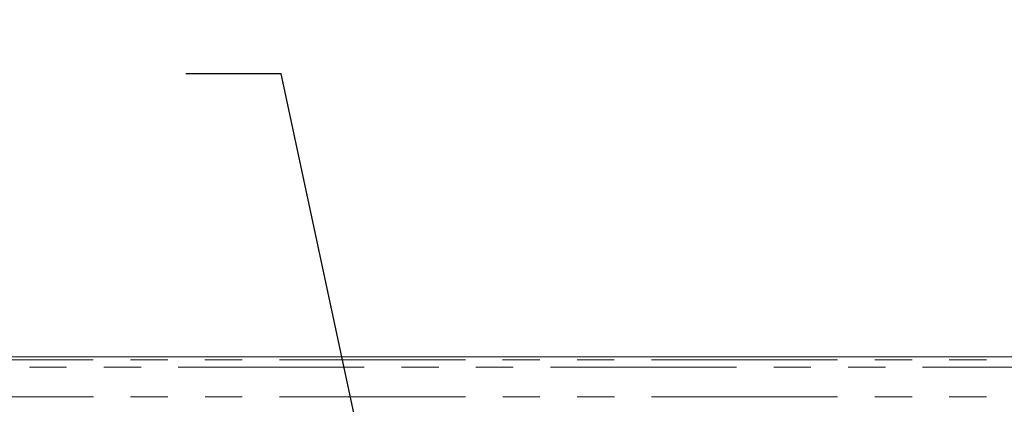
# Model space of a CAD drawing. Header units: millimetres. Extents: x 19 to 844, y 7 to 552.
# Tile 15 of 175: x 106 to 140, y 133 to 146. Entities that reach past the tile are written whole.
import ezdxf

# ---------------------------------------------------------------- set-up
doc = ezdxf.new("R2010")
doc.units = ezdxf.units.MM
doc.linetypes.add('PHANTOM', pattern=[12.7, 6.35, -1.27, 1.27, -1.27, 1.27, -1.27])
doc.styles.add('SLDTEXTSTYLE0', font='TXT', dxfattribs={"width": 0.75})
doc.dimstyles.new('SLDDIMSTYLE2', dxfattribs={"dimtxt": 0.18, "dimasz": 3.302, "dimexe": 0, "dimexo": 0.0625, "dimgap": 0, "dimtad": 0, "dimtih": 1, "dimtoh": 1, "dimdec": 0, "dimrnd": 1e-09, "dimzin": 0, "dimdsep": 46, "dimtxsty": 'Standard', "dimsah": 1, "dimcen": 0.09, "dimadec": 0, "dimazin": 0, "dimtfac": 3.302, "dimtdec": 0, "dimtofl": 0, "dimtmove": 0, "dimatfit": 3, "dimfxl": 0, "dimfrac": 2, "dimtolj": 1, "dimtzin": 0, "dimarcsym": 0})

msp = doc.modelspace()

# ---------------------------------------------------------------- linework, layer by layer
at = {"color": 7, "linetype": 'Continuous', "lineweight": 15}
msp.add_line((102.648, 134.211), (270.648, 134.211), dxfattribs=at)
at = {"color": 8, "linetype": 'PHANTOM', "lineweight": 0}
for p, q in [((102.648, 134.099), (270.648, 134.099)), ((270.648, 133.852), (102.648, 133.852)), ((102.651, 132.841), (270.648, 132.841))]:
    msp.add_line(p, q, dxfattribs=at)

# ---------------------------------------------------------------- texts
at = {"color": 7, "linetype": 'Continuous', "lineweight": 0, "insert": (81.467, 145.649), "char_height": 3.5, "attachment_point": 1, "style": 'SLDTEXTSTYLE0'}
msp.add_mtext('POWER INPUT', dxfattribs=at)

# ---------------------------------------------------------------- leaders
at = {"color": 7, "linetype": 'Continuous', "lineweight": 0}
msp.add_leader([(118.762, 128.211), (115.411, 143.866), (112.161, 143.866)], dimstyle='SLDDIMSTYLE2', dxfattribs=at)

doc.saveas('drawing.dxf')
